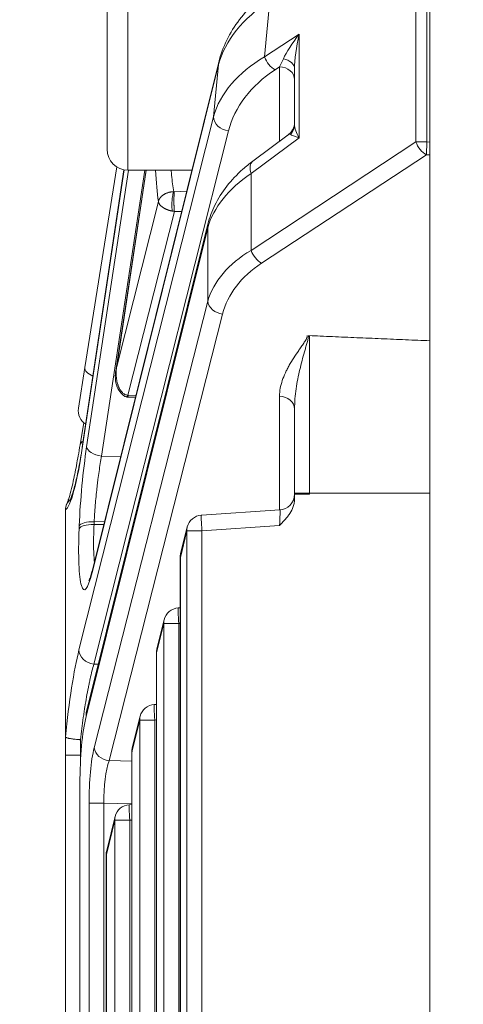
# Model space of a CAD drawing. Header units: millimetres. Extents: x 4 to 836, y 5 to 589.
# Tile 59 of 88: x 479 to 487, y 478 to 497. Entities that reach past the tile are written whole.
import ezdxf

# ---------------------------------------------------------------- set-up
doc = ezdxf.new("R2010")
doc.units = ezdxf.units.MM
doc.layers.add('1', color=7, linetype='Continuous', true_color=0xffffff)
doc.styles.add('ideas_simplex', font='simplex.shx')
doc.dimstyles.get("Standard").update_dxf_attribs({"dimtxt": 0.18, "dimasz": 0.18, "dimexe": 0.18, "dimexo": 0.0625, "dimgap": 0.09, "dimtad": 0, "dimtih": 1, "dimtoh": 1, "dimdec": 4, "dimzin": 0, "dimdsep": 46, "dimtxsty": 'Standard', "dimcen": 0.09, "dimadec": 0, "dimazin": 0, "dimtfac": 1, "dimtdec": 4, "dimtofl": 0, "dimtmove": 0, "dimatfit": 3, "dimfxl": 1, "dimtolj": 1, "dimtzin": 0, "dimarcsym": 0})

# ---------------------------------------------------------------- blocks, each defined once
blk = doc.blocks.new('_U0')
at = {"layer": '1', "color": 152, "lineweight": 13}
for p, q in [((516.44594, 502.73849), (453.486481, 502.73849)), ((516.44594, 448.73849), (453.486481, 448.73849))]:
    blk.add_line(p, q, dxfattribs=at)
at = {"layer": '1', "color": 27, "lineweight": 13}
blk.add_line((455.486481, 448.73849), (455.486481, 502.73849), dxfattribs=at)
at = {"layer": '1', "color": 87, "lineweight": 25}
for p, q in [((453.986481, 482.84099), (448.361481, 482.84099)), ((448.361481, 482.84099), (448.361481, 481.34099)), ((453.986481, 481.34099), (453.986481, 482.84099)), ((448.361481, 470.13599), (448.361481, 468.63599)), ((453.986481, 468.63599), (453.986481, 470.13599)), ((448.361481, 468.63599), (453.986481, 468.63599))]:
    blk.add_line(p, q, dxfattribs=at)
at = {"layer": '1', "color": 27, "lineweight": 18}
for points in [[(455.486481, 502.73849), (456.015461, 499.738492), (454.9575, 499.738488)], [(455.486481, 448.73849), (454.9575, 451.738488), (456.015461, 451.738492)]]:
    blk.add_solid(points, dxfattribs=at)
at = {"layer": '1', "color": 87, "linetype": 'Continuous', "lineweight": 25, "char_height": 3, "attachment_point": 7, "rotation": 90, "line_spacing_factor": 1.204819, "style": 'ideas_simplex'}
for s, insert in [('\\W1.2097;2.13', (453.832981, 470.08349)), ('\\W1.0362;54', (446.520481, 473.05349))]:
    blk.add_mtext(s, dxfattribs=dict(at, insert=insert))

msp = doc.modelspace()

# ---------------------------------------------------------------- linework, layer by layer
at = {"layer": '1', "color": 9, "linetype": 'Continuous', "lineweight": 13}
for p, q in [((480.846, 496.398), (480.846, 501.238)), ((480.846, 494.238), (480.846, 496.398))]:
    msp.add_line(p, q, dxfattribs=at)
at = {"layer": '1', "color": 9, "linetype": 'Continuous', "lineweight": 18}
for p, q in [((480.446, 500.838), (480.446, 496.551)), ((480.446, 496.551), (480.446, 494.638)), ((480.846, 494.238), (482.075, 494.238))]:
    msp.add_line(p, q, dxfattribs=at)
at = {"layer": '1', "color": 27, "linetype": 'Continuous', "lineweight": 13}
for p, q in [((486.376, 494.78), (486.376, 500.744)), ((486.588, 500.744), (486.588, 494.78)), ((483.572, 497.492), (483.47, 496.409)), ((483.47, 496.409), (484.134, 496.846)), ((484.134, 496.846), (484.134, 494.857)), ((482.585, 496.263), (480.158, 486.517)), ((482.491, 495.263), (482.585, 496.263)), ((483.756, 496.219), (483.672, 496.164)), ((483.756, 494.792), (483.756, 496.219)), ((479.907, 485.036), (482.491, 495.263)), ((482.777, 494.993), (480.193, 484.765)), ((484.134, 494.857), (483.212, 494.172)), ((483.212, 492.7), (486.376, 494.78)), ((486.376, 494.78), (486.588, 494.78)), ((486.578, 494.534), (486.588, 494.78)), ((486.588, 494.78), (486.646, 494.778)), ((486.578, 494.534), (483.414, 492.454)), ((486.646, 494.532), (486.578, 494.534)), ((480.774, 494.245), (479.977, 488.947)), ((480.054, 488.93), (480.86, 494.239)), ((481.173, 494.238), (480.341, 488.755)), ((481.197, 494.238), (480.631, 490.47)), ((483.212, 494.172), (483.212, 492.7)), ((481.738, 493.825), (481.974, 493.833)), ((480.631, 490.47), (481.432, 493.64)), ((481.738, 493.447), (480.847, 489.92)), ((481.877, 493.443), (481.738, 493.447)), ((482.379, 493.132), (480.044, 483.757)), ((482.379, 491.723), (482.379, 493.132)), ((480.199, 483.157), (482.379, 491.723)), ((482.664, 491.477), (480.484, 482.912)), ((480.853, 489.92), (480.998, 489.916)), ((483.756, 487.722), (483.756, 489.901)), ((480.341, 488.755), (480.708, 488.749)), ((484.335, 488.042), (484.046, 488.042)), ((484.335, 488.042), (484.335, 488.022)), ((486.646, 488.042), (484.335, 488.042)), ((480.199, 487.494), (480.197, 487.439)), ((480.197, 487.439), (480.382, 487.441)), ((480.396, 487.497), (480.199, 487.494)), ((479.91, 487.36), (479.913, 487.415)), ((481.981, 487.322), (481.854, 486.811)), ((482.266, 487.322), (481.981, 487.322)), ((481.981, 464.155), (481.981, 487.322)), ((483.756, 487.422), (482.266, 487.322)), ((482.266, 487.322), (482.266, 464.155)), ((481.849, 486.811), (481.854, 486.811)), ((481.854, 486.811), (481.854, 464.666)), ((481.538, 485.542), (481.398, 484.983)), ((481.823, 485.542), (481.538, 485.542)), ((481.538, 465.935), (481.538, 485.542)), ((481.849, 485.544), (481.823, 485.542)), ((481.823, 485.542), (481.823, 465.935)), ((481.394, 484.983), (481.398, 484.983)), ((481.398, 484.983), (481.398, 466.494)), ((480.193, 484.765), (480.281, 484.763)), ((481.076, 483.69), (480.925, 483.083)), ((481.361, 483.69), (481.076, 483.69)), ((481.076, 467.787), (481.076, 483.69)), ((481.394, 483.692), (481.361, 483.69)), ((481.361, 483.69), (481.361, 467.787)), ((479.935, 483.314), (479.935, 483.017)), ((479.935, 483.017), (479.935, 482.874)), ((479.943, 483.017), (479.935, 483.017)), ((480.484, 482.912), (480.921, 482.904)), ((480.921, 483.083), (480.925, 483.083)), ((480.925, 483.083), (480.925, 468.394)), ((479.926, 482.47), (479.926, 469.007)), ((480.101, 482.095), (480.386, 482.095)), ((480.101, 469.382), (480.101, 482.095)), ((480.386, 482.095), (480.386, 469.382)), ((480.921, 482.085), (480.386, 482.095)), ((480.597, 481.768), (480.434, 481.114)), ((480.882, 481.768), (480.597, 481.768)), ((480.597, 469.709), (480.597, 481.768)), ((480.921, 481.77), (480.882, 481.768)), ((480.882, 481.768), (480.882, 469.709)), ((480.43, 481.114), (480.434, 481.114)), ((480.434, 481.114), (480.434, 470.363))]:
    msp.add_line(p, q, dxfattribs=at)
at = {"layer": '1', "color": 252, "linetype": 'Continuous', "lineweight": 18}
msp.add_line((486.646, 500.656), (486.646, 450.821), dxfattribs=at)
at = {"layer": '1', "color": 27, "linetype": 'Continuous', "lineweight": 18}
for p, q in [((482.591, 496.311), (480.164, 486.565)), ((484.046, 495.113), (484.046, 496.181)), ((483.925, 494.917), (483.246, 494.413)), ((480.771, 494.246), (479.978, 488.967)), ((480.021, 490.451), (480.631, 494.302)), ((481.195, 494.238), (480.623, 490.433)), ((482.384, 493.204), (480.048, 483.829)), ((479.897, 489.67), (480.021, 490.451)), ((480.825, 489.887), (480.99, 489.881)), ((479.998, 489.396), (479.928, 488.97)), ((484.046, 488.022), (484.046, 488.042)), ((484.335, 488.022), (484.046, 488.022)), ((484.046, 488.022), (484.046, 487.936)), ((479.646, 487.703), (479.646, 483.386)), ((483.766, 487.723), (482.257, 487.621)), ((481.986, 487.395), (481.858, 486.884)), ((481.849, 486.811), (481.849, 464.666)), ((481.849, 485.844), (481.813, 485.841)), ((481.542, 485.614), (481.403, 485.055)), ((481.394, 484.983), (481.394, 466.494)), ((481.394, 483.992), (481.352, 483.99)), ((481.081, 483.763), (480.929, 483.156)), ((479.646, 483.017), (479.646, 483.386)), ((479.646, 468.46), (479.646, 483.017)), ((480.921, 483.083), (480.921, 468.394)), ((479.922, 482.47), (479.922, 469.007)), ((479.922, 482.47), (479.926, 482.47)), ((480.921, 482.07), (480.873, 482.067)), ((480.602, 481.84), (480.439, 481.186)), ((480.43, 481.114), (480.43, 470.363))]:
    msp.add_line(p, q, dxfattribs=at)
for centre, start, end in [((483.746, 495.158), 302.6554, 0), ((480.193, 489.623), 171, 238.7318), ((483.746, 488.022), 271.9582, 0), ((482.277, 487.322), 93.8378, 166.0098), ((482.149, 486.811), 166.0098, 180), ((481.833, 485.542), 93.8378, 166.0098), ((481.694, 484.983), 166.0098, 180), ((481.372, 483.69), 93.8378, 166.0098), ((481.221, 483.083), 166.0098, 180), ((480.893, 481.768), 93.8378, 166.0098), ((480.73, 481.114), 166.0098, 180)]:
    msp.add_arc(centre, 0.3, start, end, dxfattribs=at)
at = {"layer": '1', "color": 9, "linetype": 'Continuous', "lineweight": 18}
msp.add_arc((480.846, 494.638), 0.4, 180, 270, dxfattribs=at)
at = {"layer": '1', "color": 27, "linetype": 'Continuous', "lineweight": 13}
for centre, major_axis, ratio, start_param, end_param in [((485.566, 496.141), (3.018, 0.421), 0.653782, 2.198014, 2.870907), ((484.346, 496.846), (0.541, 0.66), 0.194741, 1.728932, 2.514331), ((484.346, 496.846), (0.223, 0.939), 0.214071, 1.621477, 2.406875), ((485.449, 494.897), (3.007, -0.015), 0.665515, 2.292379, 2.965272), ((483.683, 496.409), (0.165, -0.251), 0.641183, 4.313379, 5.439671), ((483.746, 496.451), (0.206, 0.477), 0.213451, 4.29955, 4.640444), ((483.746, 496.181), (-0.3, 0), 0.669801, 3.141593, 4.419012), ((485.439, 494.652), (2.708, 0.085), 0.747925, 2.25766, 2.930553), ((483.746, 495.974), (-0.3, 0), 0.819152, 3.141593, 4.677482), ((482.788, 495.238), (0.291, -0.073), 0.813646, 3.342716, 4.879859), ((483.746, 495.113), (-0.3, 0), 0.919568, 2.392797, 3.141593), ((484.346, 494.857), (0.265, -0.346), 0.403982, 3.626829, 4.412227), ((483.746, 494.411), (0.215, 0.517), 0.179539, 6.224986, 6.575132), ((484.346, 494.857), (0.388, -0.083), 0.13042, 3.377338, 4.162736), ((486.588, 494.78), (0.165, -0.251), 0.641183, 4.313379, 5.439671), ((482.019, 497.75), (0.389, 4.61), 0.116516, 2.446381, 2.681235), ((483.425, 494.172), (0.179, -0.241), 0.626002, 3.141617, 4.277116), ((485.334, 492.917), (2.998, 0.19), 0.628654, 2.316271, 2.927136), ((485.334, 491.281), (2.998, -0.19), 0.628654, 2.396118, 3.006983), ((483.425, 492.7), (0.165, -0.251), 0.641183, 4.313379, 5.439671), ((485.323, 491.036), (2.695, -0.225), 0.697728, 2.414287, 3.025152), ((482.675, 491.723), (0.291, -0.074), 0.813543, 3.444838, 4.881321), ((480.317, 490.404), (0.296, -0.047), 0.49948, 3.141593, 4.297101), ((483.746, 489.655), (-0.3, 0), 0.819152, 3.141593, 4.677482), ((480.224, 488.922), (0.296, -0.049), 0.49073, 2.567728, 3.141577), ((479.83, 490.156), (0.206, 2.437), 0.116516, 3.219862, 4.203194), ((480.16, 488.03), (0.151, 1.785), 0.116516, 1.052468, 1.931886), ((480.351, 488.905), (-0.297, 0.045), 0.499685, 0.134482, 1.611261), ((483.746, 487.421), (0.02, 0.302), 0.034205, 4.719319, 6.283542), ((480.207, 487.336), (-0.3, 0.012), 0.34382, 4.761165, 6.15919), ((480.21, 487.391), (-0.3, 0.012), 0.34382, 4.761165, 6.15919), ((482.277, 487.322), (-0.02, 0.299), 0.034821, 0.000038, 1.56846), ((480.158, 487.975), (0.151, 1.785), 0.116516, 1.931886, 3.767324), ((482.277, 487.322), (-0.291, 0.073), 0.807933, 6.283174, 6.582308), ((482.149, 486.811), (-0.291, 0.073), 0.807933, 6.283174, 6.582308), ((481.833, 485.542), (-0.02, 0.299), 0.034821, 0.000038, 1.56846), ((481.833, 485.542), (-0.291, 0.073), 0.807933, 6.283174, 6.582308), ((479.903, 483.035), (0.206, 2.434), 0.116516, 0.615683, 1.444416), ((480.204, 485.011), (0.291, -0.073), 0.813646, 3.342716, 4.879859), ((481.694, 484.983), (-0.291, 0.073), 0.807933, 6.283174, 6.582308), ((481.372, 483.69), (-0.02, 0.299), 0.034821, 0.000038, 1.56846), ((481.372, 483.69), (-0.291, 0.073), 0.807933, 6.283174, 6.582308), ((480.331, 482.09), (0.001, -1.3), 0.177496, 3.749106, 4.708402), ((480.494, 483.157), (0.291, -0.074), 0.813543, 3.444838, 4.881321), ((481.221, 483.083), (-0.291, 0.073), 0.807933, 6.283174, 6.582308), ((480.627, 482.09), (0.007, -1), 0.241147, 3.746369, 4.705666), ((480.893, 481.768), (-0.02, 0.299), 0.034821, 0.000038, 1.56846), ((480.893, 481.768), (-0.291, 0.073), 0.807933, 6.283174, 6.582308), ((480.73, 481.114), (-0.291, 0.073), 0.807933, 6.283174, 6.582308)]:
    msp.add_ellipse(centre, major_axis=major_axis, ratio=ratio, start_param=start_param, end_param=end_param, dxfattribs=at)
at = {"layer": '1', "color": 27, "linetype": 'Continuous', "lineweight": 18}
for centre, major_axis, ratio, start_param, end_param in [((482.882, 496.238), (0.291, -0.073), 0.80794, 3.141584, 3.339982), ((482.675, 493.132), (0.291, -0.073), 0.807933, 3.141582, 3.440715), ((480.274, 488.923), (-0.297, 0.045), 0.491877, 6.28317, 6.416974), ((480.455, 486.493), (0.291, -0.073), 0.80794, 3.141584, 3.339982), ((480.204, 482.47), (0, 1.576), 0.17633, 0.6159, 1.570796), ((480.339, 483.757), (0.291, -0.073), 0.807933, 3.141582, 3.440715)]:
    msp.add_ellipse(centre, major_axis=major_axis, ratio=ratio, start_param=start_param, end_param=end_param, dxfattribs=at)
for points, knots in [([(483.606, 497.732), (483.533, 497.678), (483.332, 497.516), (483.046, 497.221), (482.783, 496.836), (482.649, 496.525), (482.6, 496.347), (482.591, 496.311)], [0, 0, 0, 0, 0.134797, 0.392747, 0.659473, 0.931618, 1, 1, 1, 1]), ([(483.246, 494.413), (483.178, 494.362), (482.991, 494.211), (482.73, 493.933), (482.506, 493.577), (482.415, 493.328), (482.384, 493.204)], [0, 0, 0, 0, 0.149048, 0.433243, 0.725524, 1, 1, 1, 1]), ([(481.738, 493.825), (481.738, 493.824), (481.737, 493.822), (481.737, 493.819), (481.737, 493.815), (481.736, 493.811), (481.736, 493.808), (481.735, 493.803), (481.735, 493.799), (481.735, 493.795), (481.734, 493.79), (481.734, 493.786), (481.734, 493.781), (481.734, 493.776), (481.733, 493.771), (481.733, 493.766), (481.733, 493.761), (481.733, 493.755), (481.732, 493.75), (481.732, 493.744), (481.732, 493.739), (481.732, 493.733), (481.731, 493.728), (481.731, 493.722), (481.731, 493.716), (481.731, 493.71), (481.731, 493.704), (481.731, 493.699), (481.731, 493.693), (481.731, 493.687), (481.73, 493.681), (481.73, 493.675), (481.73, 493.669), (481.73, 493.663), (481.73, 493.657), (481.73, 493.651), (481.73, 493.643), (481.73, 493.633), (481.73, 493.621), (481.73, 493.608), (481.731, 493.596), (481.731, 493.583), (481.731, 493.571), (481.732, 493.558), (481.732, 493.545), (481.732, 493.533), (481.733, 493.521), (481.733, 493.509), (481.734, 493.498), (481.735, 493.486), (481.735, 493.476), (481.736, 493.466), (481.737, 493.456), (481.738, 493.45), (481.738, 493.447)], [0, 0, 0, 0, 0.01571, 0.031336, 0.046877, 0.062333, 0.077705, 0.092994, 0.108197, 0.123317, 0.138353, 0.153305, 0.168173, 0.182957, 0.197657, 0.212274, 0.226807, 0.241256, 0.255622, 0.269905, 0.284105, 0.298221, 0.312254, 0.326204, 0.340071, 0.353855, 0.367557, 0.381175, 0.394711, 0.408164, 0.421535, 0.434823, 0.448029, 0.461152, 0.474194, 0.487153, 0.50003, 0.526623, 0.553564, 0.580855, 0.608496, 0.636488, 0.664832, 0.693528, 0.722576, 0.751978, 0.781735, 0.811846, 0.842313, 0.873135, 0.904315, 0.935852, 0.967747, 1, 1, 1, 1]), ([(484.336, 491.064), (484.404, 491.061), (484.55, 491.055), (484.774, 491.045), (485.008, 491.035), (485.242, 491.025), (485.476, 491.015), (485.71, 491.005), (485.944, 490.995), (486.178, 490.985), (486.412, 490.975), (486.568, 490.969), (486.646, 490.965)], [0, 0, 0, 0, 0.088472, 0.189753, 0.291034, 0.392315, 0.493596, 0.594876, 0.696157, 0.797438, 0.898719, 1, 1, 1, 1]), ([(480.62, 490.412), (480.606, 490.359), (480.599, 490.254), (480.626, 490.09), (480.693, 489.982), (480.749, 489.925), (480.786, 489.899), (480.806, 489.892), (480.815, 489.889)], [0, 0, 0, 0, 0.313696, 0.596641, 0.799272, 0.90669, 0.956485, 1, 1, 1, 1]), ([(480.62, 490.398), (480.62, 490.399), (480.62, 490.401), (480.62, 490.405), (480.62, 490.411), (480.621, 490.417), (480.621, 490.424), (480.622, 490.429), (480.622, 490.432), (480.623, 490.432)], [0, 0, 0, 0, 0.030542, 0.191956, 0.363991, 0.546647, 0.739926, 0.943827, 1, 1, 1, 1]), ([(480.853, 489.92), (480.853, 489.918), (480.852, 489.916), (480.851, 489.912), (480.85, 489.909), (480.849, 489.906), (480.848, 489.903), (480.847, 489.9), (480.846, 489.898), (480.845, 489.896), (480.844, 489.894), (480.844, 489.892), (480.843, 489.891), (480.842, 489.89), (480.841, 489.889), (480.84, 489.888), (480.84, 489.887), (480.839, 489.887), (480.838, 489.886), (480.838, 489.886), (480.838, 489.886), (480.837, 489.886)], [0, 0, 0, 0, 0.061475, 0.122036, 0.181684, 0.240419, 0.298243, 0.355156, 0.41116, 0.466255, 0.520441, 0.573721, 0.626094, 0.677562, 0.728125, 0.777785, 0.826542, 0.874398, 0.921352, 0.967407, 1, 1, 1, 1]), ([(484.046, 488.042), (484.046, 488.181), (484.046, 488.32), (484.046, 488.594), (484.046, 488.866), (484.046, 489.133), (484.046, 489.331), (484.046, 489.397), (484.046, 489.527), (484.046, 489.592), (484.046, 489.655)], [0, 0, 0, 0, 0.25, 0.25, 0.5, 0.75, 0.75, 0.875, 0.875, 1, 1, 1, 1]), ([(479.978, 488.967), (479.967, 488.895), (479.935, 488.696), (479.88, 488.402), (479.818, 488.14), (479.767, 487.978), (479.74, 487.916), (479.734, 487.908), (479.734, 487.908)], [0, 0, 0, 0, 0.123328, 0.35691, 0.587976, 0.784275, 0.943747, 1, 1, 1, 1]), ([(479.928, 488.97), (479.916, 488.898), (479.882, 488.698), (479.841, 488.474), (479.815, 488.354), (479.809, 488.329)], [0, 0, 0, 0, 0.290855, 0.842488, 1, 1, 1, 1]), ([(479.809, 488.329), (479.794, 488.255), (479.761, 488.108), (479.721, 487.96), (479.692, 487.886), (479.69, 487.878), (479.69, 487.878)], [0, 0, 0, 0, 0.277279, 0.615181, 0.887229, 1, 1, 1, 1]), ([(479.736, 487.916), (479.73, 487.911), (479.725, 487.904), (479.713, 487.891), (479.707, 487.884), (479.692, 487.862), (479.682, 487.847), (479.671, 487.822), (479.667, 487.813), (479.661, 487.796), (479.658, 487.787), (479.651, 487.761), (479.648, 487.743), (479.647, 487.725)], [0, 0, 0, 0, 0.115381, 0.115381, 0.241755, 0.241755, 0.494503, 0.494503, 0.620878, 0.620878, 0.747252, 0.747252, 1, 1, 1, 1]), ([(479.711, 487.909), (479.71, 487.907), (479.708, 487.905), (479.695, 487.888), (479.686, 487.873), (479.674, 487.849), (479.67, 487.841), (479.663, 487.825), (479.661, 487.817), (479.653, 487.791), (479.65, 487.774), (479.648, 487.756)], [0, 0, 0, 0, 0.055827, 0.055827, 0.370551, 0.370551, 0.527913, 0.527913, 0.685276, 0.685276, 1, 1, 1, 1]), ([(484.046, 487.936), (484.046, 487.91), (484.044, 487.885), (484.035, 487.836), (484.028, 487.811), (484.004, 487.739), (483.981, 487.694), (483.94, 487.631), (483.925, 487.61), (483.894, 487.57), (483.862, 487.531), (483.818, 487.485), (483.792, 487.458), (483.774, 487.44), (483.765, 487.431), (483.756, 487.422)], [0, 0, 0, 0, 0.125, 0.125, 0.25, 0.25, 0.5, 0.5, 0.625, 0.625, 0.75, 0.875, 0.9375, 0.9375, 1, 1, 1, 1]), ([(479.647, 487.725), (479.646, 487.721), (479.646, 487.717), (479.646, 487.71), (479.646, 487.707), (479.646, 487.703)], [0, 0, 0, 0, 0.5, 0.5, 1, 1, 1, 1]), ([(480.164, 486.565), (480.154, 486.527), (480.133, 486.448), (480.107, 486.378), (480.099, 486.363), (480.099, 486.363)], [0, 0, 0, 0, 0.320501, 0.770102, 1, 1, 1, 1]), ([(479.646, 483.386), (479.646, 483.383), (479.646, 483.381), (479.646, 483.376), (479.646, 483.374), (479.646, 483.371), (479.647, 483.369), (479.647, 483.367), (479.647, 483.366), (479.648, 483.365)], [0, 0, 0, 0, 0.25, 0.25, 0.5, 0.5, 0.75, 0.75, 1, 1, 1, 1]), ([(479.935, 483.314), (479.931, 483.314), (479.927, 483.314), (479.918, 483.315), (479.913, 483.315), (479.9, 483.316), (479.891, 483.316), (479.865, 483.318), (479.848, 483.32), (479.823, 483.323), (479.815, 483.324), (479.799, 483.326), (479.791, 483.327), (479.769, 483.33), (479.754, 483.332), (479.735, 483.335), (479.728, 483.337), (479.716, 483.339), (479.711, 483.34), (479.695, 483.344), (479.685, 483.347), (479.673, 483.351), (479.67, 483.352), (479.663, 483.355), (479.66, 483.356), (479.653, 483.36), (479.649, 483.363), (479.648, 483.365)], [0, 0, 0, 0, 0.03125, 0.03125, 0.0625, 0.0625, 0.125, 0.125, 0.25, 0.25, 0.3125, 0.3125, 0.375, 0.375, 0.5, 0.5, 0.5625, 0.5625, 0.625, 0.625, 0.75, 0.75, 0.8125, 0.8125, 0.875, 0.875, 1, 1, 1, 1])]:
    msp.add_open_spline(points, degree=3, knots=knots, dxfattribs=at)
at = {"layer": '1', "color": 27, "linetype": 'Continuous', "lineweight": 13}
for points, knots in [([(481.677, 494.235), (481.68, 494.204), (481.682, 494.173), (481.697, 494.024), (481.711, 493.917), (481.728, 493.825)], [0, 0, 0, 0, 0.196545, 0.196545, 1, 1, 1, 1]), ([(481.432, 493.64), (481.432, 493.642), (481.433, 493.645), (481.435, 493.651), (481.437, 493.657), (481.439, 493.662), (481.441, 493.667), (481.443, 493.671), (481.445, 493.676), (481.447, 493.68), (481.449, 493.684), (481.451, 493.687), (481.453, 493.691), (481.455, 493.694), (481.457, 493.697), (481.459, 493.699), (481.461, 493.702), (481.463, 493.704), (481.468, 493.711), (481.478, 493.723), (481.494, 493.739), (481.511, 493.752), (481.527, 493.764), (481.542, 493.773), (481.556, 493.781), (481.57, 493.788), (481.585, 493.795), (481.601, 493.801), (481.616, 493.806), (481.632, 493.811), (481.648, 493.815), (481.664, 493.818), (481.68, 493.821), (481.696, 493.823), (481.712, 493.825), (481.722, 493.825), (481.728, 493.825)], [0, 0, 0, 0, 0.021733, 0.042583, 0.062553, 0.081642, 0.099852, 0.117183, 0.133635, 0.149209, 0.163906, 0.177726, 0.190669, 0.202737, 0.213929, 0.224245, 0.233687, 0.242255, 0.249948, 0.319016, 0.383672, 0.443951, 0.499888, 0.541969, 0.583386, 0.624154, 0.66429, 0.703812, 0.742736, 0.781081, 0.818863, 0.856102, 0.892816, 0.929023, 0.964745, 1, 1, 1, 1]), ([(481.7, 493.452), (481.696, 493.475), (481.693, 493.505), (481.691, 493.574), (481.691, 493.612), (481.697, 493.687), (481.701, 493.723), (481.71, 493.769), (481.715, 493.79), (481.72, 493.807), (481.724, 493.817), (481.726, 493.821), (481.728, 493.825)], [0, 0, 0, 0, 0.25, 0.25, 0.5, 0.5, 0.75, 0.75, 0.875, 0.9375, 0.9375, 1, 1, 1, 1]), ([(481.7, 493.452), (481.698, 493.453), (481.692, 493.454), (481.684, 493.456), (481.675, 493.458), (481.667, 493.46), (481.658, 493.462), (481.65, 493.464), (481.642, 493.466), (481.633, 493.469), (481.625, 493.472), (481.617, 493.474), (481.608, 493.477), (481.6, 493.481), (481.592, 493.484), (481.584, 493.487), (481.576, 493.491), (481.568, 493.494), (481.561, 493.498), (481.553, 493.502), (481.546, 493.506), (481.538, 493.51), (481.531, 493.515), (481.524, 493.519), (481.517, 493.524), (481.508, 493.531), (481.495, 493.54), (481.48, 493.553), (481.467, 493.568), (481.458, 493.579), (481.452, 493.587), (481.449, 493.592), (481.445, 493.598), (481.442, 493.605), (481.438, 493.613), (481.435, 493.621), (481.433, 493.63), (481.432, 493.636), (481.432, 493.64)], [0, 0, 0, 0, 0.019084, 0.038296, 0.05764, 0.07712, 0.096738, 0.116498, 0.136405, 0.15646, 0.176668, 0.197031, 0.217553, 0.238236, 0.259084, 0.280099, 0.301285, 0.322643, 0.344177, 0.36589, 0.387783, 0.40986, 0.432122, 0.454573, 0.477214, 0.500047, 0.556429, 0.61691, 0.681513, 0.750255, 0.769518, 0.792196, 0.81829, 0.8478, 0.880726, 0.917068, 0.956826, 1, 1, 1, 1]), ([(483.756, 489.901), (483.756, 489.952), (483.762, 490.003), (483.781, 490.104), (483.794, 490.154), (483.827, 490.252), (483.847, 490.301), (483.881, 490.374), (483.893, 490.399), (483.918, 490.447), (483.931, 490.471), (483.971, 490.543), (484, 490.591), (484.061, 490.685), (484.093, 490.732), (484.141, 490.802), (484.157, 490.826), (484.19, 490.872), (484.206, 490.896), (484.23, 490.931), (484.237, 490.943), (484.253, 490.966), (484.26, 490.978), (484.273, 491.002), (484.28, 491.014), (484.289, 491.039), (484.291, 491.052), (484.291, 491.065)], [0, 0, 0, 0, 0.125, 0.125, 0.25, 0.25, 0.375, 0.375, 0.4375, 0.4375, 0.5, 0.5, 0.625, 0.625, 0.75, 0.75, 0.8125, 0.8125, 0.875, 0.875, 0.90625, 0.90625, 0.9375, 0.9375, 0.96875, 0.96875, 1, 1, 1, 1]), ([(484.313, 491.064), (484.313, 491.051), (484.312, 491.038), (484.308, 491.013), (484.306, 491.001), (484.3, 490.975), (484.296, 490.962), (484.289, 490.937), (484.286, 490.924), (484.274, 490.885), (484.267, 490.859), (484.251, 490.806), (484.243, 490.779), (484.204, 490.644), (484.174, 490.53), (484.133, 490.353), (484.12, 490.293), (484.096, 490.17), (484.085, 490.108), (484.067, 489.981), (484.06, 489.917), (484.049, 489.787), (484.046, 489.722), (484.046, 489.655)], [0, 0, 0, 0, 0.03125, 0.03125, 0.0625, 0.0625, 0.09375, 0.09375, 0.125, 0.125, 0.1875, 0.1875, 0.25, 0.25, 0.5, 0.5, 0.625, 0.625, 0.75, 0.75, 0.875, 0.875, 1, 1, 1, 1]), ([(484.335, 491.063), (484.335, 490.978), (484.335, 490.886), (484.335, 490.69), (484.335, 490.586), (484.335, 490.447), (484.335, 490.418), (484.335, 490.361), (484.335, 490.332), (484.335, 490.244), (484.335, 490.184), (484.335, 490.002), (484.335, 489.75), (484.335, 489.482), (484.335, 489.309), (484.335, 489.274), (484.335, 489.204), (484.335, 489.099), (484.335, 488.921), (484.335, 488.777), (484.335, 488.631), (484.335, 488.558), (484.335, 488.338), (484.335, 488.19), (484.335, 488.042)], [0, 0, 0, 0, 0.125, 0.125, 0.25, 0.25, 0.28125, 0.28125, 0.3125, 0.3125, 0.375, 0.375, 0.5, 0.625, 0.625, 0.65625, 0.65625, 0.6875, 0.75, 0.8125, 0.8125, 0.875, 0.875, 1, 1, 1, 1]), ([(480.847, 489.92), (480.838, 489.921), (480.828, 489.923), (480.808, 489.929), (480.798, 489.933), (480.78, 489.942), (480.771, 489.948), (480.755, 489.96), (480.747, 489.966), (480.731, 489.982), (480.723, 489.991), (480.708, 490.011), (480.701, 490.021), (480.688, 490.043), (480.682, 490.054), (480.671, 490.077), (480.666, 490.089), (480.659, 490.108), (480.656, 490.115), (480.651, 490.13), (480.649, 490.138), (480.643, 490.16), (480.64, 490.174), (480.634, 490.204), (480.63, 490.226), (480.627, 490.249), (480.626, 490.265), (480.625, 490.273), (480.623, 490.297), (480.623, 490.313), (480.622, 490.345), (480.622, 490.361), (480.623, 490.393), (480.624, 490.409), (480.627, 490.44), (480.629, 490.455), (480.631, 490.47)], [0, 0, 0, 0, 0.044558, 0.044558, 0.089115, 0.089115, 0.133673, 0.133673, 0.178231, 0.178231, 0.236549, 0.236549, 0.294867, 0.294867, 0.353185, 0.353185, 0.411503, 0.411503, 0.447724, 0.447724, 0.483945, 0.483945, 0.556388, 0.556388, 0.62883, 0.665051, 0.665051, 0.701272, 0.701272, 0.775954, 0.775954, 0.850636, 0.850636, 0.925318, 0.925318, 1, 1, 1, 1]), ([(480.623, 490.432), (480.623, 490.434), (480.624, 490.438), (480.625, 490.445), (480.627, 490.453), (480.629, 490.462), (480.63, 490.467), (480.631, 490.47)], [0, 0, 0, 0, 0.141047, 0.341592, 0.551599, 0.771068, 1, 1, 1, 1]), ([(480.341, 488.755), (480.332, 488.708), (480.316, 488.611), (480.292, 488.46), (480.278, 488.355), (480.268, 488.275), (480.264, 488.248), (480.258, 488.194), (480.255, 488.167), (480.246, 488.086), (480.234, 487.977), (480.224, 487.869), (480.218, 487.787), (480.216, 487.76), (480.212, 487.706), (480.21, 487.679), (480.205, 487.599), (480.202, 487.546), (480.199, 487.494)], [0, 0, 0, 0, 0.125, 0.25, 0.375, 0.375, 0.4375, 0.4375, 0.5, 0.5, 0.625, 0.75, 0.75, 0.8125, 0.8125, 0.875, 0.875, 1, 1, 1, 1]), ([(480.197, 487.439), (480.194, 487.385), (480.19, 487.28), (480.188, 487.181), (480.188, 487.11), (480.188, 487.075), (480.188, 487.041), (480.188, 487.018), (480.188, 487.007), (480.189, 486.952), (480.192, 486.868), (480.197, 486.795), (480.201, 486.748), (480.202, 486.736), (480.204, 486.724)], [0, 0, 0, 0, 0.186047, 0.372093, 0.372093, 0.465117, 0.511628, 0.511628, 0.55814, 0.55814, 0.744187, 0.930233, 0.930233, 1, 1, 1, 1]), ([(480.193, 484.765), (480.181, 484.724), (480.157, 484.634), (480.134, 484.534), (480.116, 484.454), (480.11, 484.427), (480.099, 484.372), (480.093, 484.343), (480.075, 484.256), (480.053, 484.135), (480.031, 484.007), (480.015, 483.908), (480.01, 483.875), (480, 483.807), (479.995, 483.773), (479.98, 483.669), (479.961, 483.529), (479.944, 483.386), (479.935, 483.314)], [0, 0, 0, 0, 0.125, 0.25, 0.25, 0.3125, 0.3125, 0.375, 0.375, 0.5, 0.625, 0.625, 0.6875, 0.6875, 0.75, 0.75, 0.875, 1, 1, 1, 1]), ([(479.935, 483.017), (479.897, 483.017), (479.859, 483.017), (479.789, 483.017), (479.757, 483.017), (479.703, 483.017), (479.682, 483.017), (479.653, 483.017), (479.646, 483.017), (479.646, 483.017)], [0, 0, 0, 0, 0.250338, 0.250338, 0.500676, 0.500676, 0.751015, 0.751015, 1, 1, 1, 1])]:
    msp.add_open_spline(points, degree=3, knots=knots, dxfattribs=at)
for points, degree in [([(481.728, 493.825), (481.731, 493.825), (481.734, 493.825), (481.738, 493.825)], 3), ([(481.738, 493.447), (481.725, 493.448), (481.713, 493.45), (481.7, 493.452)], 3), ([(480.847, 489.92), (480.841, 489.909), (480.835, 489.9), (480.829, 489.895)], 3), ([(480.847, 489.92), (480.853, 489.92)], 1)]:
    msp.add_open_spline(points, degree=degree, dxfattribs=at)
at = {"layer": '1', "color": 27, "linetype": 'Continuous', "lineweight": 18}
msp.add_open_spline([(480.829, 489.895), (480.824, 489.89), (480.819, 489.888), (480.815, 489.889)], degree=3, dxfattribs=at)

# ---------------------------------------------------------------- dimensions: what is measured, and where the dimension line sits
at = {"layer": '1', "color": 87, "linetype": 'Continuous', "lineweight": 25}
dim = msp.add_linear_dim(base=(455.486, 448.738), p1=(524.128, 502.738), p2=(527.046, 448.738), angle=90, text='<>\\P[\\C87;\\H3.00;\\Fsimplex.shx;2.13\\Fsimplex.shx;\\H3.00;\\C87; ]', dimstyle='Standard', override={"dimtxt": 3, "dimasz": 3, "dimexe": 2, "dimexo": 2.5, "dimgap": 1.5, "dimtad": 1, "dimtih": 0, "dimtoh": 0, "dimdec": 2, "dimlfac": 1, "dimzin": 8, "dimdsep": 44, "dimlunit": 2, "dimtxsty": 'ideas_simplex', "dimsah": 1, "dimse1": 0, "dimse2": 0, "dimsd1": 0, "dimsd2": 0, "dimclrd": 27, "dimclre": 152, "dimclrt": 87, "dimtol": 0, "dimtm": -0.1, "dimtfac": 0.5, "dimtdec": 2, "dimtofl": 1, "dimtmove": 0, "dimtzin": 8, "dimlwd": 13, "dimlwe": 13}, dxfattribs=at)
dim.commit()
dim.dimension.update_dxf_attribs({"geometry": '_U0', "text_midpoint": (455.486, 475.738), "dimtype": 160})

doc.saveas('drawing.dxf')
